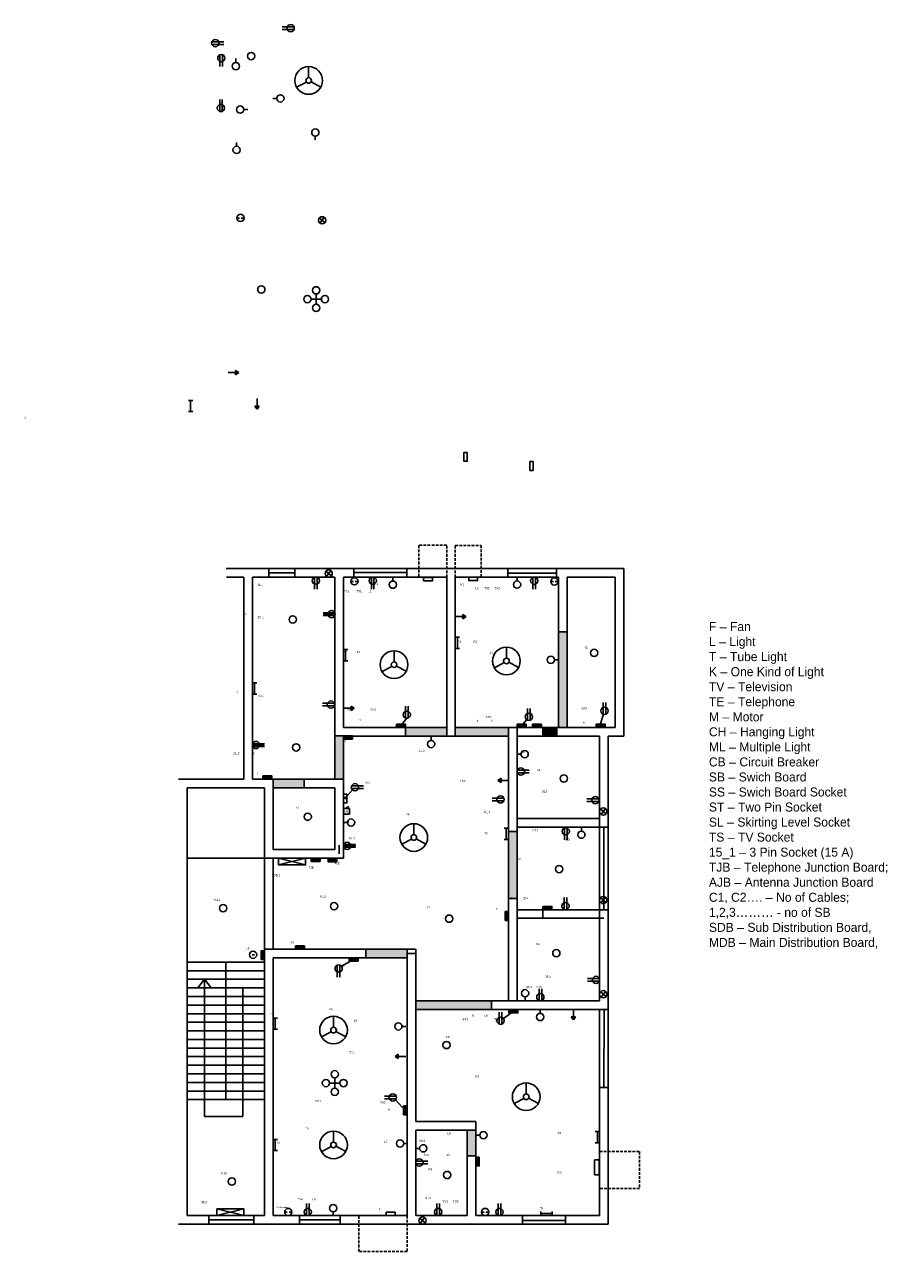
# Model space of a CAD drawing. Header units: inches. Extents: x 1860 to 11603, y -2530 to 624.
# Tile 4 of 9: x 7342 to 8359, y -1096 to 332. Entities that reach past the tile are written whole.
import ezdxf

# ---------------------------------------------------------------- set-up
doc = ezdxf.new("R2010")
doc.units = ezdxf.units.IN
doc.linetypes.add('ACAD_ISO02W100', pattern=[15, 12, -3])
doc.linetypes.add('HIDDEN2', pattern=[4.7625, 3.175, -1.5875])

msp = doc.modelspace()

# ---------------------------------------------------------------- hatches: boundary and pattern name
at = {"linetype": 'HIDDEN2'}
for points in [[(7972.87, -438.49), (7972.87, -374.99), (7962.87, -374.99), (7962.87, -438.49), (7962.87, -486.49), (7972.87, -486.49)], [(7961.11, -486.49), (7944.87, -486.49), (7944.87, -496.49), (7961.11, -496.49)], [(7885.18, -804.49), (7844.87, -804.49), (7796.87, -804.49), (7796.87, -814.49), (7844.87, -814.49), (7885.18, -814.49)]]:
    msp.add_hatch(color=2, dxfattribs=at).paths.add_polyline_path(points)
for color, points in [(5, [(7784.98, -482.66), (7780.91, -482.66), (7779.29, -484.7), (7780.03, -485.18), (7778.51, -485.69), (7778.51, -484.18), (7779.29, -484.7), (7780.91, -482.66), (7774.61, -482.66), (7774.61, -486.49), (7784.98, -486.49)]), (5, [(7925.24, -482.66), (7921.65, -482.66), (7919.93, -484.79), (7920.8, -485.5), (7918.95, -485.99), (7919.29, -484.26), (7919.93, -484.79), (7921.65, -482.66), (7914.87, -482.66), (7914.87, -486.49), (7925.24, -486.49)]), (5, [(7943.17, -482.66), (7932.8, -482.66), (7932.8, -486.49), (7943.17, -486.49)]), (5, [(8017.36, -482.66), (8011.5, -482.66), (8011.07, -483.99), (8011.37, -484.09), (8010.9, -484.53), (8010.81, -483.9), (8011.07, -483.99), (8011.5, -482.66), (8006.98, -482.66), (8006.98, -486.49), (8017.36, -486.49)]), (2, [(7712.87, -510.49), (7712.87, -496.49), (7712.87, -496.31), (7702.87, -496.31), (7702.87, -496.49), (7702.87, -510.49), (7702.87, -546.49), (7712.87, -546.49)]), (5, [(7723.24, -496.49), (7712.87, -496.49), (7712.87, -500.14), (7723.24, -500.14)]), (2, [(7832.87, -486.49), (7784.87, -486.49), (7784.87, -496.49), (7832.87, -496.49)]), (2, [(7904.87, -486.49), (7890.87, -486.49), (7842.87, -486.49), (7842.87, -496.49), (7890.87, -496.49), (7904.87, -496.49)]), (5, [(7629.24, -542.66), (7618.87, -542.66), (7618.87, -546.49), (7629.24, -546.49)]), (2, [(7666.87, -546.49), (7630.87, -546.49), (7630.87, -556.49), (7666.87, -556.49)]), (2, [(7914.87, -607.58), (7904.87, -607.58), (7904.87, -650.49), (7904.87, -685.47), (7914.87, -685.47), (7914.87, -650.49)]), (5, [(7685.59, -638.49), (7675.22, -638.49), (7675.22, -642.32), (7685.59, -642.32)]), (4, [(7705.18, -638.78), (7694.81, -638.78), (7694.81, -642.61), (7705.18, -642.61)]), (5, [(7955.24, -694.66), (7944.87, -694.66), (7944.87, -698.49), (7955.24, -698.49)]), (5, [(7904.87, -700.57), (7901.04, -700.57), (7901.04, -710.95), (7904.87, -710.95)]), (5, [(7667.24, -740.66), (7656.86, -740.66), (7656.86, -744.49), (7667.24, -744.49)]), (5, [(7620.87, -746.21), (7617.06, -746.21), (7617.06, -756.58), (7620.87, -756.58)]), (5, [(7729.68, -754.49), (7719.31, -754.49), (7719.31, -758.27), (7720.99, -758.27), (7723.64, -756.78), (7723.06, -756.2), (7725.13, -755.94), (7724.35, -757.5), (7723.64, -756.78), (7720.99, -758.27), (7729.68, -758.27)]), (2, [(7786.87, -749.49), (7786.87, -744.49), (7738.87, -744.49), (7738.87, -754.49), (7786.87, -754.49)]), (5, [(7915.69, -814.72), (7905.32, -814.72), (7905.32, -818.55), (7907.87, -818.55), (7910.38, -816.72), (7909.31, -815.96), (7912.13, -815.44), (7911.6, -817.6), (7910.38, -816.72), (7907.87, -818.55), (7915.69, -818.55)]), (5, [(7786.57, -926.81), (7782.74, -926.81), (7782.74, -930.11), (7783.89, -931.36), (7785.18, -930.17), (7785.18, -932.76), (7783.2, -932), (7783.89, -931.36), (7782.74, -930.11), (7782.74, -937.18), (7786.57, -937.18)]), (2, [(7866.87, -955), (7856.87, -955), (7856.87, -985), (7866.87, -985)]), (5, [(7870.71, -986.29), (7866.87, -986.29), (7866.87, -996.66), (7870.71, -996.66)])]:
    msp.add_hatch(color=color).paths.add_polyline_path(points)

# ---------------------------------------------------------------- linework, layer by layer
for p, q in [((7655.26, 328.98), (7641.5, 328.98)), ((7655.31, 325.89), (7641.5, 325.89)), ((7559.66, 311.56), (7573.47, 311.56)), ((7559.71, 308.47), (7573.47, 308.47)), ((7569.03, 296.48), (7569.03, 282.72)), ((7572.11, 296.53), (7572.11, 282.72)), ((7587.56, 287.4), (7587.56, 291.92)), ((7672.25, 269.79), (7672.25, 282.63)), ((7669.66, 264.57), (7658.25, 258.6)), ((7675.1, 264.96), (7686.37, 258.81)), ((7568.73, 230.48), (7568.73, 244.3)), ((7571.82, 230.53), (7571.82, 244.3)), ((7635.14, 245.68), (7630.62, 245.68)), ((7596.85, 232.64), (7601.37, 232.64)), ((7680.03, 201.76), (7680.03, 197.24)), ((7588.42, 189.91), (7588.42, 194.43)), ((7589.73, 106.31), (7591.74, 106.31)), ((7593.86, 106.39), (7596.06, 106.39)), ((7684.68, 106.47), (7691.23, 101.11)), ((7685.45, 100.38), (7690.46, 107.2)), ((7681.02, 6.07), (7681.02, 18.07)), ((7681.02, 12.07), (7675.02, 12.07)), ((7681.02, 12.07), (7687.02, 12.07)), ((7590.95, -73.47), (7587.29, -70.99)), ((7587.29, -70.99), (7587.29, -76.17)), ((7578.62, -73.47), (7590.95, -73.47)), ((7587.29, -76.17), (7590.95, -73.47)), ((7532.36, -105.83), (7537.35, -105.83)), ((7534.79, -105.83), (7534.79, -118.84)), ((7614.79, -112.39), (7609.61, -112.39)), ((7609.61, -112.39), (7612.31, -116.05)), ((7612.31, -103.72), (7612.31, -116.05)), ((7612.31, -116.05), (7614.79, -112.39)), ((7532.36, -118.84), (7537.35, -118.84)), ((7596.87, -301.49), (7576.31, -301.49)), ((7596.87, -311.49), (7576.69, -311.49)), ((7596.87, -301.49), (7625.87, -301.49)), ((7596.87, -546.49), (7596.87, -311.49)), ((7606.87, -546.49), (7606.87, -311.49)), ((7606.87, -311.49), (7625.87, -311.49)), ((7625.87, -301.49), (7707.87, -301.49)), ((7625.87, -311.49), (7702.87, -311.49)), ((7679.09, -311.63), (7679.09, -325.4)), ((7682.18, -311.58), (7682.18, -325.4)), ((7692.31, -304.58), (7698.85, -309.94)), ((7693.08, -310.67), (7698.09, -303.85)), ((7702.87, -311.49), (7702.87, -496.49)), ((7707.87, -301.49), (7837.87, -301.49)), ((7712.87, -311.49), (7832.87, -311.49)), ((7712.87, -311.49), (7712.87, -486.49)), ((7712.87, -311.49), (7712.87, -486.49)), ((7745.2, -311.62), (7745.2, -325.39)), ((7748.29, -311.57), (7748.29, -325.39)), ((7770.23, -315.99), (7770.23, -311.47)), ((7832.87, -311.49), (7832.87, -496.49)), ((7837.87, -301.49), (7967.87, -301.49)), ((7837.87, -301.49), (7967.87, -301.49)), ((7842.87, -311.49), (7962.87, -311.49)), ((7842.87, -311.49), (7842.87, -496.49)), ((7914.76, -315.96), (7914.76, -311.44)), ((7933.2, -311.7), (7933.2, -325.47)), ((7936.29, -311.65), (7936.29, -325.47)), ((7962.87, -311.49), (7962.87, -438.49)), ((7967.87, -301.49), (8038.87, -301.49)), ((7972.87, -311.49), (8028.87, -311.49)), ((7972.87, -311.49), (7972.87, -438.49)), ((8028.87, -311.49), (8028.87, -486.49)), ((8038.87, -301.49), (8038.87, -496.49)), ((7722.3, -316.59), (7724.31, -316.59)), ((7726.43, -316.5), (7728.63, -316.5)), ((7955.01, -316.73), (7957.03, -316.73)), ((7959.15, -316.65), (7961.35, -316.65)), ((7702.85, -352.89), (7689.08, -352.89)), ((7702.9, -355.98), (7689.08, -355.98)), ((7703.16, -354.5), (7689.45, -354.5)), ((7855.2, -357.34), (7851.54, -354.87)), ((7851.54, -354.87), (7851.54, -360.04)), ((7842.87, -357.34), (7855.2, -357.34)), ((7851.54, -360.04), (7855.2, -357.34)), ((7842.87, -381.47), (7847.87, -381.47)), ((7845.31, -381.47), (7845.31, -394.48)), ((7962.87, -374.99), (7972.87, -374.99)), ((7712.87, -395.87), (7717.87, -395.87)), ((7715.31, -395.87), (7715.31, -408.88)), ((7771.63, -410.08), (7771.63, -397.24)), ((7842.87, -394.48), (7847.87, -394.48)), ((7902.4, -405.77), (7902.4, -392.93)), ((7712.87, -408.88), (7717.87, -408.88)), ((7899.81, -410.99), (7888.4, -416.95)), ((7905.25, -410.6), (7916.52, -416.75)), ((7958.28, -407.69), (7962.8, -407.69)), ((7769.04, -415.3), (7757.63, -421.26)), ((7774.48, -414.91), (7785.75, -421.06)), ((7606.87, -434.64), (7611.87, -434.64)), ((7609.31, -434.64), (7609.31, -447.65)), ((7962.87, -438.49), (7962.87, -486.49)), ((7972.87, -438.49), (7972.87, -486.49)), ((7606.87, -447.65), (7611.87, -447.65)), ((7702.1, -458.16), (7688.33, -458.16)), ((7702.14, -461.25), (7688.33, -461.25)), ((7712.87, -463.92), (7725.2, -463.92)), ((7725.2, -463.92), (7721.54, -461.44)), ((7721.54, -461.44), (7721.54, -466.62)), ((7721.54, -466.62), (7725.2, -463.92)), ((7784.9, -475.5), (7784.9, -461.68)), ((7787.98, -475.45), (7787.98, -461.68)), ((7926.94, -477.98), (7926.94, -464.17)), ((7930.03, -477.93), (7930.03, -464.17)), ((8010.9, -484.53), (8015.19, -471.05)), ((8014.99, -470.98), (8014.99, -457.17)), ((8018.08, -470.93), (8018.08, -457.17)), ((7786.38, -475.76), (7778.51, -485.69)), ((7778.51, -485.69), (7778.51, -484.18)), ((7778.51, -484.18), (7780.03, -485.18)), ((7780.03, -485.18), (7778.51, -485.69)), ((7925.9, -477.41), (7918.95, -485.99)), ((7918.95, -485.99), (7919.29, -484.26)), ((7919.29, -484.26), (7920.8, -485.5)), ((8010.9, -484.53), (8010.81, -483.9)), ((8010.81, -483.9), (8011.37, -484.09)), ((8011.37, -484.09), (8010.9, -484.53)), ((8010.9, -484.53), (8010.9, -484.53)), ((7712.87, -496.31), (7702.87, -496.31)), ((7702.87, -496.49), (7702.87, -510.49)), ((7784.87, -486.49), (7712.87, -486.49)), ((7712.87, -496.49), (7712.87, -510.49)), ((7784.87, -496.49), (7712.87, -496.49)), ((7784.87, -486.49), (7784.87, -496.49)), ((7784.87, -486.49), (7832.87, -486.49)), ((7784.87, -496.49), (7832.87, -496.49)), ((7814.72, -501.49), (7814.72, -496.97)), ((7890.87, -486.49), (7842.87, -486.49)), ((7890.87, -496.49), (7842.87, -496.49)), ((7914.87, -486.49), (7890.87, -486.49)), ((7904.87, -496.49), (7890.87, -496.49)), ((7904.87, -496.49), (7904.87, -486.49)), ((7904.87, -602.49), (7904.87, -496.49)), ((7914.87, -597.49), (7914.87, -486.49)), ((7944.87, -486.49), (7914.87, -486.49)), ((7944.87, -496.49), (7914.87, -496.49)), ((7920.8, -485.5), (7918.95, -485.99)), ((7944.87, -486.49), (8015.87, -486.49)), ((7944.87, -486.49), (8015.87, -486.49)), ((7944.87, -486.49), (8015.87, -486.49)), ((7944.87, -486.49), (7944.87, -496.49)), ((7944.87, -496.49), (8010.87, -496.49)), ((7961.11, -486.49), (7961.11, -496.49)), ((8010.87, -592.49), (8010.87, -496.49)), ((8015.87, -486.49), (8028.87, -486.49)), ((8020.87, -597.49), (8020.87, -496.49)), ((8020.87, -496.49), (8038.87, -496.49)), ((7606.87, -506.8), (7620.58, -506.8)), ((7607.14, -505.32), (7620.95, -505.32)), ((7607.19, -508.41), (7620.95, -508.41)), ((7702.87, -510.49), (7702.87, -546.49)), ((7712.87, -510.49), (7712.87, -546.49)), ((7919.39, -517.5), (7914.87, -517.5)), ((7915.14, -536.28), (7928.95, -536.28)), ((7915.19, -539.37), (7928.95, -539.37)), ((7520.87, -546.49), (7596.87, -546.49)), ((7525.87, -546.49), (7596.87, -546.49)), ((7530.87, -633.49), (7530.87, -556.49)), ((7530.87, -556.49), (7601.87, -556.49)), ((7601.87, -556.49), (7620.87, -556.49)), ((7606.87, -546.49), (7630.87, -546.49)), ((7620.87, -556.49), (7620.87, -623.49)), ((7630.87, -546.49), (7630.87, -618.49)), ((7630.87, -546.49), (7666.87, -546.49)), ((7666.87, -556.49), (7630.87, -556.49)), ((7712.87, -546.49), (7666.87, -546.49)), ((7666.87, -546.49), (7666.87, -556.49)), ((7702.87, -556.49), (7666.87, -556.49)), ((7702.87, -618.49), (7702.87, -556.49)), ((7712.87, -628.49), (7712.87, -546.49)), ((7722.13, -554.5), (7735.94, -554.5)), ((7896.08, -545.43), (7892.42, -548.13)), ((7904.75, -548.13), (7892.42, -548.13)), ((7892.42, -548.13), (7896.08, -550.6)), ((7896.08, -550.6), (7896.08, -545.43)), ((7723.23, -559.09), (7714.36, -569.07)), ((7714.36, -569.07), (7714.7, -567.26)), ((7715.87, -568.97), (7714.36, -569.07)), ((7714.7, -567.26), (7715.87, -568.97)), ((7722.18, -557.59), (7735.94, -557.59)), ((7899.36, -568.53), (7885.6, -568.53)), ((8009.84, -569.34), (7996.08, -569.34)), ((7712.87, -580.64), (7719.75, -580.64)), ((7715.15, -580.64), (7719.19, -578.44)), ((7715.15, -580.64), (7719.38, -580.64)), ((7719.75, -580.64), (7719.75, -587.45)), ((7899.41, -571.62), (7885.6, -571.62)), ((8009.89, -572.42), (7996.08, -572.42)), ((8011.83, -581.59), (8018.38, -586.95)), ((8012.6, -587.68), (8017.61, -580.86)), ((7719.75, -587.45), (7712.87, -587.49)), ((7717.39, -597.09), (7712.87, -597.09)), ((7794.62, -611.22), (7794.62, -598.38)), ((8010.87, -592.49), (7914.87, -592.49)), ((7914.87, -602.49), (7914.87, -597.49)), ((8010.87, -592.49), (8010.87, -602.49)), ((8020.87, -703.49), (8020.87, -597.49)), ((7899.8, -603.66), (7904.79, -603.66)), ((7902.23, -603.66), (7902.23, -616.66)), ((7904.87, -650.49), (7904.87, -602.49)), ((7914.87, -607.58), (7904.87, -607.58)), ((8010.87, -602.49), (7914.87, -602.49)), ((7914.87, -650.49), (7914.87, -602.49)), ((7969.79, -603.39), (7969.79, -617.15)), ((7972.88, -603.34), (7972.88, -617.15)), ((7989.57, -606.96), (7989.57, -602.45)), ((8010.87, -703.49), (8010.87, -602.49)), ((8010.87, -602.49), (8020.87, -602.49)), ((8015.87, -698.49), (8015.87, -602.49)), ((7620.87, -623.49), (7620.87, -660.49)), ((7630.87, -618.49), (7630.87, -628.49)), ((7702.87, -618.49), (7702.87, -628.49)), ((7712.87, -624.26), (7727.01, -624.26)), ((7713.14, -622.78), (7726.95, -622.78)), ((7713.19, -625.87), (7726.95, -625.87)), ((7792.03, -616.43), (7780.62, -622.4)), ((7797.47, -616.04), (7808.74, -622.19)), ((7899.8, -616.66), (7904.79, -616.66)), ((7530.87, -749.49), (7530.87, -633.49)), ((7620.87, -638.41), (7530.87, -638.41)), ((7620.87, -638.41), (7630.87, -638.49)), ((7630.87, -628.49), (7702.87, -628.49)), ((7630.87, -638.49), (7712.87, -638.49)), ((7630.87, -638.49), (7630.87, -660.49)), ((7637.22, -638.49), (7668.7, -646.35)), ((7637.22, -646.35), (7668.7, -638.49)), ((7712.87, -628.49), (7712.87, -638.49)), ((7904.87, -708.49), (7904.87, -650.49)), ((7914.87, -708.49), (7914.87, -650.49)), ((7620.87, -660.49), (7620.87, -744.49)), ((7630.87, -660.49), (7630.87, -744.49)), ((7969.54, -698.22), (7969.54, -684.41)), ((7972.63, -698.17), (7972.63, -684.41)), ((8011.83, -684.54), (8018.38, -689.91)), ((8012.6, -690.64), (8017.61, -683.82)), ((7904.87, -685.47), (7914.87, -685.47)), ((7944.87, -698.49), (7914.87, -698.49)), ((7944.87, -698.49), (8015.87, -698.49)), ((7944.87, -698.49), (7944.87, -708.49)), ((8015.87, -698.49), (8020.87, -698.49)), ((7904.87, -804.49), (7904.87, -708.49)), ((7914.87, -804.49), (7914.87, -708.49)), ((7944.87, -708.49), (7914.87, -708.49)), ((7944.87, -708.49), (8015.87, -708.49)), ((8010.87, -804.49), (8010.87, -703.49)), ((8020.87, -809.49), (8020.87, -703.49)), ((7530.87, -1054.49), (7530.87, -749.49)), ((7606.42, -750.81), (7609.17, -750.81)), ((7620.87, -1054.49), (7620.87, -744.49)), ((7620.87, -744.49), (7738.87, -744.49)), ((7630.87, -1054.49), (7630.87, -754.49)), ((7630.87, -754.49), (7738.87, -754.49)), ((7710.41, -764.24), (7725.13, -755.94)), ((7725.13, -755.94), (7723.06, -756.2)), ((7723.06, -756.2), (7724.35, -757.5)), ((7724.35, -757.5), (7725.13, -755.94)), ((7738.87, -744.49), (7738.87, -754.49)), ((7738.87, -744.49), (7796.59, -744.49)), ((7738.87, -754.49), (7786.87, -754.49)), ((7786.87, -749.49), (7786.87, -744.49)), ((7786.87, -1054.49), (7786.87, -749.49)), ((7786.87, -749.49), (7796.87, -749.49)), ((7796.87, -749.49), (7796.87, -744.49)), ((7796.87, -945), (7796.87, -749.49)), ((7620.87, -759.49), (7530.87, -759.49)), ((7620.87, -769.49), (7530.87, -769.49)), ((7575.87, -759.49), (7575.87, -919.49)), ((7705.57, -763.05), (7705.57, -776.82)), ((7708.66, -763), (7708.66, -776.82)), ((7620.87, -779.49), (7530.87, -779.49)), ((7551.12, -779.49), (7543.4, -789.49)), ((7551.12, -939.01), (7551.12, -779.49)), ((7551.12, -779.49), (7558.65, -789.49)), ((8010.51, -778.61), (7996.75, -778.61)), ((8010.56, -781.7), (7996.75, -781.7)), ((7620.87, -789.49), (7530.87, -789.49)), ((7620.87, -799.49), (7530.87, -799.49)), ((7595.62, -789.49), (7595.62, -919.49)), ((7940.36, -804.22), (7940.36, -790.41)), ((7943.45, -804.17), (7943.45, -790.41)), ((8011.83, -794.21), (8018.38, -799.57)), ((8012.6, -800.3), (8017.61, -793.48)), ((7620.87, -809.49), (7530.87, -809.49)), ((7791.87, -809.49), (7791.87, -809.49)), ((7844.87, -804.49), (7796.87, -804.49)), ((7909.87, -804.49), (7844.87, -804.49)), ((7885.18, -804.49), (7885.18, -814.49)), ((8010.87, -804.49), (7909.87, -804.49)), ((8010.87, -804.49), (7914.87, -804.49)), ((7924.09, -799.97), (7924.09, -804.49)), ((8020.87, -905.49), (8020.87, -809.49)), ((7620.87, -819.49), (7530.87, -819.49)), ((7630.87, -824.62), (7635.87, -824.62)), ((7633.31, -824.62), (7633.31, -837.63)), ((7701.22, -835.34), (7701.22, -822.5)), ((7844.87, -814.49), (7796.87, -814.49)), ((7909.87, -814.49), (7844.87, -814.49)), ((7894.09, -831.63), (7894.09, -817.82)), ((7897.18, -831.58), (7897.18, -817.82)), ((7898.93, -825.1), (7912.13, -815.44)), ((7912.13, -815.44), (7909.31, -815.96)), ((7909.31, -815.96), (7911.6, -817.6)), ((8010.87, -814.49), (7909.87, -814.49)), ((7911.6, -817.6), (7912.13, -815.44)), ((7941.62, -819.11), (7941.62, -814.59)), ((7982.76, -823.12), (7977.59, -823.12)), ((7977.59, -823.12), (7980.29, -826.78)), ((7980.29, -814.45), (7980.29, -826.78)), ((7980.29, -826.78), (7982.76, -823.12)), ((8010.87, -905.49), (8010.87, -814.49)), ((7620.87, -829.49), (7530.87, -829.49)), ((7620.87, -839.49), (7530.87, -839.49)), ((7630.87, -837.63), (7635.87, -837.63)), ((7698.62, -840.55), (7687.21, -846.52)), ((7704.06, -840.16), (7715.33, -846.31)), ((7780.86, -834.3), (7785.38, -834.3)), ((7620.87, -849.49), (7530.87, -849.49)), ((7620.87, -859.49), (7530.87, -859.49)), ((7620.87, -869.49), (7530.87, -869.49)), ((7776.48, -866.44), (7772.82, -869.14)), ((7785.15, -869.14), (7772.82, -869.14)), ((7772.82, -869.14), (7776.48, -871.61)), ((7776.48, -871.61), (7776.48, -866.44)), ((7620.87, -879.49), (7530.87, -879.49)), ((7620.87, -889.49), (7530.87, -889.49)), ((7620.87, -899.49), (7530.87, -899.49)), ((7702.6, -906.2), (7702.6, -894.2)), ((7620.87, -909.49), (7530.87, -909.49)), ((7702.6, -900.2), (7696.6, -900.2)), ((7702.6, -900.2), (7708.6, -900.2)), ((7925.4, -912.92), (7925.4, -900.08)), ((8010.87, -1054.49), (8010.87, -905.49)), ((8020.87, -1064.49), (8020.87, -905.49)), ((7620.87, -919.49), (7530.87, -919.49)), ((7595.62, -919.49), (7595.62, -939.01)), ((7774.2, -915.3), (7760.44, -915.3)), ((7774.25, -918.39), (7760.44, -918.39)), ((7773.31, -919.87), (7785.18, -932.76)), ((7922.8, -918.13), (7911.39, -924.1)), ((7928.25, -917.74), (7939.52, -923.9)), ((7595.62, -939.01), (7551.12, -939.01)), ((7785.18, -930.17), (7783.2, -932)), ((7783.2, -932), (7785.18, -932.76)), ((7785.18, -932.76), (7785.18, -930.17)), ((7701.22, -968.95), (7701.22, -956.11)), ((7861.87, -945), (7796.87, -945)), ((7796.87, -1054.49), (7796.87, -955)), ((7856.87, -955), (7796.87, -955)), ((7856.87, -985), (7856.87, -955)), ((7856.87, -955), (7866.87, -955)), ((7861.87, -945), (7866.87, -945)), ((7866.87, -985), (7866.87, -945.16)), ((8005.79, -956.62), (8010.79, -956.62)), ((8008.23, -956.61), (8008.23, -969.62)), ((7630.87, -965.76), (7635.87, -965.76)), ((7633.31, -965.76), (7633.31, -978.77)), ((7782.87, -970.52), (7787.39, -970.52)), ((7871.39, -960.85), (7866.87, -960.85)), ((8005.79, -969.62), (8010.79, -969.62)), ((7630.87, -978.77), (7635.87, -978.77)), ((7698.62, -974.16), (7687.21, -980.13)), ((7704.06, -973.77), (7715.33, -979.93)), ((7801.39, -976.19), (7796.87, -976.19)), ((7856.87, -985), (7856.87, -1054.49)), ((7856.87, -985), (7866.87, -985)), ((7866.87, -985), (7866.87, -1054.49)), ((7797.14, -991.24), (7810.95, -991.24)), ((7797.19, -994.33), (7810.95, -994.33)), ((7669.72, -1054.22), (7669.72, -1040.41)), ((7672.8, -1054.17), (7672.8, -1040.41)), ((7821.47, -1054.22), (7821.47, -1040.41)), ((7824.56, -1054.17), (7824.56, -1040.41)), ((7892.74, -1054.22), (7892.74, -1040.41)), ((7895.83, -1054.17), (7895.83, -1040.41)), ((7620.87, -1054.49), (7530.87, -1054.49)), ((7555.93, -1059.49), (7555.93, -1054.49)), ((7555.93, -1054.49), (7555.93, -1064.49)), ((7565.47, -1046.63), (7596.95, -1054.49)), ((7565.47, -1054.49), (7596.95, -1046.63)), ((7608.53, -1059.49), (7608.53, -1054.49)), ((7608.53, -1054.49), (7608.53, -1064.49)), ((7786.87, -1054.49), (7630.87, -1054.49)), ((7645.4, -1050.52), (7647.41, -1050.52)), ((7649.53, -1050.43), (7651.74, -1050.43)), ((7700.72, -1049.97), (7700.72, -1054.49)), ((7856.87, -1054.49), (7796.87, -1054.49)), ((8010.87, -1054.49), (7866.87, -1054.49)), ((7874.47, -1050.52), (7876.49, -1050.52)), ((7878.61, -1050.43), (7880.81, -1050.43)), ((7942.42, -1052.06), (7955.43, -1052.06)), ((7942.43, -1054.49), (7942.43, -1049.5)), ((7955.43, -1054.49), (7955.43, -1049.5)), ((7625.87, -1064.49), (7520.87, -1064.49)), ((7555.93, -1059.49), (7608.53, -1059.49)), ((7791.87, -1064.49), (7625.87, -1064.49)), ((7861.87, -1064.49), (7791.87, -1064.49)), ((7801.4, -1057.58), (7807.94, -1062.94)), ((7802.17, -1063.67), (7807.17, -1056.85)), ((8020.87, -1064.49), (7861.87, -1064.49))]:
    msp.add_line(p, q)
for p, q in [((7832.87, -274.41), (7800.32, -274.41)), ((7800.32, -274.41), (7800.32, -311.49)), ((7832.87, -311.49), (7832.87, -274.41)), ((7842.87, -311.49), (7842.87, -274.59)), ((7842.87, -274.59), (7872.8, -274.59)), ((7872.8, -274.59), (7872.8, -311.49)), ((8010.87, -979.99), (8057.3, -979.99)), ((8057.3, -979.99), (8057.3, -1022.78)), ((8057.3, -1022.78), (8010.87, -1022.78)), ((7730.66, -1096.2), (7730.66, -1054.49)), ((7786.87, -1054.49), (7786.87, -1096.2)), ((7786.87, -1096.2), (7730.66, -1096.2))]:
    msp.add_line(p, q, dxfattribs=at)
at = {"color": 3}
for p, q in [((7625.87, -301.49), (7625.87, -311.49)), ((7625.87, -306.49), (7656.12, -306.49)), ((7656.12, -301.49), (7656.12, -311.49)), ((7724.99, -311.49), (7724.99, -301.49)), ((7725.21, -305.99), (7786.46, -305.99)), ((7786.46, -301.49), (7786.46, -311.49)), ((7903.98, -306.71), (7960.54, -306.71)), ((7904.06, -311.49), (7904.06, -301.49)), ((7960.54, -306.71), (7960.54, -301.49)), ((7960.54, -306.71), (7960.54, -311.49)), ((8010.87, -814.49), (8020.87, -814.49)), ((8015.87, -905.49), (8016.25, -814.52)), ((8010.87, -905.49), (8020.87, -905.49)), ((7661.44, -1059.49), (7661.44, -1054.49)), ((7661.44, -1054.49), (7661.44, -1064.49)), ((7708.87, -1059.49), (7708.87, -1054.49)), ((7708.87, -1054.49), (7708.87, -1064.49)), ((7920.97, -1064.49), (7920.97, -1054.49)), ((7971.09, -1054.49), (7971.09, -1064.49)), ((7661.44, -1059.49), (7708.87, -1059.49)), ((7970.79, -1060.01), (7921.16, -1060.01))]:
    msp.add_line(p, q, dxfattribs=at)
at = {"linetype": 'ACAD_ISO02W100'}
for p, q in [((7842.87, -496.49), (7832.87, -496.49)), ((7707.87, -623.49), (7707.87, -633.49))]:
    msp.add_line(p, q, dxfattribs=at)
for points in [[(7856.75, -166.28), (7856.75, -176.65), (7852.92, -176.65), (7852.92, -166.28)], [(7933.31, -176.93), (7933.31, -187.3), (7929.48, -187.3), (7929.48, -176.93)], [(7806.04, -311.87), (7816.41, -311.87), (7816.41, -315.7), (7806.04, -315.7)], [(7858.49, -311.62), (7868.86, -311.62), (7868.86, -315.46), (7858.49, -315.46)], [(7774.61, -482.66), (7784.98, -482.66), (7784.98, -486.49), (7774.61, -486.49)], [(7914.87, -482.66), (7925.24, -482.66), (7925.24, -486.49), (7914.87, -486.49)], [(7932.8, -482.66), (7943.17, -482.66), (7943.17, -486.49), (7932.8, -486.49)], [(8006.98, -482.66), (8017.36, -482.66), (8017.36, -486.49), (8006.98, -486.49)], [(7712.87, -496.31), (7723.24, -496.31), (7723.24, -500.14), (7712.87, -500.14)], [(7618.87, -542.66), (7629.24, -542.66), (7629.24, -546.49), (7618.87, -546.49)], [(7716.71, -563.88), (7716.71, -574.25), (7712.87, -574.25), (7712.87, -563.88)], [(7637.22, -638.49), (7668.7, -638.49), (7668.7, -646.35), (7637.22, -646.35)], [(7675.22, -638.49), (7685.59, -638.49), (7685.59, -642.32), (7675.22, -642.32)], [(7694.81, -638.78), (7705.18, -638.78), (7705.18, -642.61), (7694.81, -642.61)], [(7944.87, -694.66), (7955.24, -694.66), (7955.24, -698.49), (7944.87, -698.49)], [(7904.87, -700.57), (7904.87, -710.95), (7901.04, -710.95), (7901.04, -700.57)], [(7656.86, -740.66), (7667.24, -740.66), (7667.24, -744.49), (7656.86, -744.49)], [(7620.89, -746.21), (7620.89, -756.58), (7617.06, -756.58), (7617.06, -746.21)], [(7719.31, -754.44), (7729.68, -754.44), (7729.68, -758.27), (7719.31, -758.27)], [(7905.32, -814.72), (7915.69, -814.72), (7915.69, -818.55), (7905.32, -818.55)], [(7786.57, -926.81), (7786.57, -937.18), (7782.74, -937.18), (7782.74, -926.81)], [(7870.71, -986.29), (7870.71, -996.66), (7866.87, -996.66), (7866.87, -986.29)], [(8010.15, -989.67), (8004.9, -989.67), (8004.9, -1007.01), (8010.15, -1007.01)], [(7565.47, -1046.63), (7596.95, -1046.63), (7596.95, -1054.49), (7565.47, -1054.49)], [(7762.4, -1050.66), (7772.77, -1050.66), (7772.77, -1054.49), (7762.4, -1054.49)]]:
    msp.add_lwpolyline(points, close=True)
for centre, radius in [((7651.35, 327.37), 4.23), ((7563.62, 310.08), 4.23), ((7570.63, 292.57), 4.23), ((7587.56, 283.17), 4.23), ((7605.42, 294.92), 4.23), ((7672.25, 266.53), 16.09), ((7672.25, 266.53), 3.25), ((7639.37, 245.68), 4.23), ((7570.21, 234.45), 4.23), ((7592.62, 232.64), 4.23), ((7680.03, 205.99), 4.23), ((7588.42, 185.68), 4.23), ((7592.92, 106.56), 4.23), ((7687.96, 103.79), 4.23), ((7617.2, 23.34), 4.23), ((7670.79, 12.07), 4.23), ((7681.02, 22.3), 4.23), ((7691.25, 12.07), 4.23), ((7681.02, 1.84), 4.23), ((7680.69, -315.55), 4.23), ((7695.58, -307.26), 4.23), ((7725.49, -316.33), 4.23), ((7746.81, -315.54), 4.23), ((7934.8, -315.62), 4.23), ((7958.21, -316.48), 4.23), ((7770.23, -320.22), 4.23), ((7914.76, -320.19), 4.23), ((7653.73, -360.71), 4.23), ((7698.93, -354.5), 4.23), ((7771.63, -413.33), 16.09), ((7902.4, -409.02), 16.09), ((8004.48, -399.64), 4.23), ((7771.63, -413.33), 3.25), ((7902.4, -409.02), 3.25), ((7954.05, -407.69), 4.23), ((7698.18, -459.77), 4.23), ((7786.38, -471.53), 4.23), ((7928.42, -474.02), 4.23), ((8016.47, -467.02), 4.23), ((7611.1, -506.8), 4.23), ((7657.76, -509.62), 4.23), ((7814.72, -505.72), 4.23), ((7923.62, -517.5), 4.23), ((7919.1, -537.76), 4.23), ((7969.17, -545.84), 4.23), ((7726.1, -555.98), 4.23), ((7895.45, -570.14), 4.23), ((8005.93, -570.94), 4.23), ((8015.1, -584.27), 4.23), ((7671.2, -590.24), 4.23), ((7721.62, -597.09), 4.23), ((7794.62, -614.47), 16.09), ((7794.62, -614.47), 3.25), ((7971.4, -607.3), 4.23), ((7989.57, -611.19), 4.23), ((7717.1, -624.26), 4.23), ((7963.73, -651.22), 4.23), ((8015.1, -687.23), 4.23), ((7572.74, -696.74), 4.23), ((7701.83, -694.31), 4.23), ((7971.02, -694.26), 4.23), ((7835.79, -708.92), 4.23), ((7607.58, -750.9), 4.23), ((7960.47, -748.99), 4.23), ((7707.18, -766.97), 4.23), ((8006.6, -780.22), 4.23), ((7924.09, -795.74), 4.23), ((7941.84, -800.26), 4.23), ((8015.1, -796.89), 4.23), ((7701.22, -838.59), 16.09), ((7895.57, -827.67), 4.23), ((7941.62, -823.34), 4.23), ((7701.22, -838.59), 3.25), ((7776.63, -834.3), 4.23), ((7832.7, -855.95), 4.23), ((7692.36, -900.2), 4.23), ((7702.6, -889.97), 4.23), ((7712.83, -900.2), 4.23), ((7702.6, -910.43), 4.23), ((7770.28, -916.91), 4.23), ((7925.4, -916.17), 16.09), ((7925.4, -916.17), 3.25), ((7701.22, -972.2), 16.09), ((7875.62, -960.85), 4.23), ((7701.22, -972.2), 3.25), ((7778.64, -970.52), 4.23), ((7805.62, -976.19), 4.23), ((7801.1, -992.72), 4.23), ((7582.91, -1014.84), 4.23), ((7833.35, -1007.2), 4.23), ((7700.72, -1045.74), 4.23), ((7648.59, -1050.26), 4.23), ((7671.2, -1050.26), 4.23), ((7804.67, -1060.26), 4.23), ((7822.96, -1050.26), 4.23), ((7877.67, -1050.26), 4.23), ((7894.22, -1050.26), 4.23)]:
    msp.add_circle(centre, radius)

# ---------------------------------------------------------------- texts
at = {"attachment_point": 1}
for s, insert, char_height, width in [('\\P\\P\\P\\P\\P\\P\\P\\P\\P\\P\\P\\P\\P\\P\\P\\P\\P\\P\\P\\P\\P\\P\\P\\P\\P\\P\\P\\P\\P\\P\\P\\P\\P\\P\\P\\P\\P\\P\\P\\P\\P\\P\\P\\P\\P\\P\\P\\P\\P\\P\\P\\P\\P\\P\\P\\P\\P\\P\\P\\P\\P\\P\\P2\\P\\P\\P\\P\\P\\P\\P\\P\\P\\P\\P\\P\\P\\P\\P\\P\\P\\P\\P\\P\\P\\P\\P\\P\\P\\P\\P\\P\\P\\P\\P\\P\\P\\P\\P\\P\\P\\P\\P\\P\\P\\P\\P\\P\\P\\P\\P\\P\\P\\P\\P\\P\\P\\P                                                                                                                                                                                   ', (7341.54, 137.99), 2.5, 937.2786), ('\\P\\P\\P\\P\\P\\P                                               SL1\\P\\P\\P\\P\\P\\P\\P\\P                              k3         \\P                                               15_1\\P\\P\\P\\P\\P\\P\\P\\P\\P\\P\\P\\P\\P\\P\\P\\P\\P\\P\\P\\P\\P                   T1             \\P                                                ST1\\P\\P\\P\\P\\P\\P\\P\\P\\P\\P\\P\\P\\P\\P\\P\\P                 15_2              K2 ', (7567.69, -294.24), 2.5, 149.609), ('\\P\\P                                          \\P                                       \\P                                          M1\\P \\P     TV1         TS1        L1\\P\\P\\P\\P\\P\\P\\P\\P\\P\\P\\P\\P\\P\\P\\P\\P\\P     T2            F1\\P\\P\\P\\P\\P\\P\\P\\P\\P\\P\\P\\P\\P\\P\\P\\P         TE1                      SS1\\P\\P\\P                        3                       ', (7707.87, -301.49), 2.5, 147.9171), ('\\P\\P\\P      M2                    \\P                        L3       TS2      TV2\\P\\P\\P\\P\\P\\P\\P\\P       TE2 \\P\\P\\P\\P\\P\\P\\P   T3               F2                  \\P\\P\\P                                          L4\\P\\P\\P\\P\\P\\P\\P\\P\\P\\P\\P\\P\\P\\P\\P\\P\\P\\P                                     SS2\\P                          4               5        \\P                                 ', (7842.87, -306.34), 2.5, 123.3176), ('F {\\fArial|b0|i0|c0|p34;–} Fan \\PL {\\fArial|b0|i0|c0|p34;–} Light \\PT {\\fArial|b0|i0|c0|p34;–} Tube Light \\PK {\\fArial|b0|i0|c0|p34;–} One Kind of Light \\PTV {\\fArial|b0|i0|c0|p34;–} Television \\PTE {\\fArial|b0|i0|c0|p34;–} Telephone \\PM {\\fArial|b0|i0|c0|p34;–} Motor \\PCH {\\fArial|b0|i0|c0|p34;–} Hanging Light \\PML {\\fArial|b0|i0|c0|p34;–} Multiple Light \\PCB {\\fArial|b0|i0|c0|p34;–} Circuit Breaker \\PSB {\\fArial|b0|i0|c0|p34;–} Swich Board \\PSS {\\fArial|b0|i0|c0|p34;–} Swich Board Socket \\PST {\\fArial|b0|i0|c0|p34;–} Two Pin Socket \\PSL {\\fArial|b0|i0|c0|p34;–} Skirting Level Socket \\PTS {\\fArial|b0|i0|c0|p34;–} TV Socket \\P15_1 {\\fArial|b0|i0|c0|p34;–} 3 Pin Socket (15 A) \\PTJB {\\fArial|b0|i0|c0|p34;–} Telephone Junction Board; \\PAJB {\\fArial|b0|i0|c0|p34;–} Antenna Junction Board \\PC1, C2{\\fArial|b0|i0|c0|p34;…}. {\\fArial|b0|i0|c0|p34;–} No of Cables; \\P1,2,3{\\fArial|b0|i0|c0|p34;………} - no of SB \\PSDB {\\fArial|b0|i0|c0|p34;–} Sub Distribution Board, \\PMDB {\\fArial|b0|i0|c0|p34;–} Main Distribution Board,', (8137.99, -363.72), 10.5, 451.4081), ('\\P\\P\\P       K5\\P\\P\\P\\P\\P\\P\\P\\P\\P\\P\\P\\P\\P\\P\\P\\P\\P    SS3\\P\\P\\P\\P      6', (7985.88, -379.63), 2.5, 52.989), ('\\P\\P  2', (7712.05, -491.91), 2.5, 18.4241), ('\\P\\PL10', (7801.17, -504.07), 2.5, 35.6355), ('\\P\\P\\P\\P\\P        ML1\\P\\P\\P\\P\\P        ST2            K4\\P\\P\\P\\P\\P                               \\P                                 SL2', (7912.02, -492.94), 2.5, 106.247), ('\\P\\P\\P     1\\P ', (7606.87, -526.44), 2.5, 64.8316), ('^I^I^ISS7\\P\\P\\P   \\P     14  \\P\\P\\P\\P      CB 1                \\P                                                                                                             \\P\\P        L9                     \\P\\P\\P\\P\\P\\P     \\P^I', (7707.9, -549.38), 2.5, 103.4976), ('\\P\\P\\P      \\P                      TE5', (7827.28, -530.37), 2.5, 87.5962), ('\\P\\P      K1', (7651.34, -570.18), 2.5, 42.6454), ('           15_4  \\P\\P\\P\\P\\P\\P            T8', (7864.96, -583.39), 2.5, 39.9137), (' ^I^IF6', (7765.5, -586.32), 2.5, 77.7953), ('      15_3', (7712.87, -614.22), 2.5, 49.1586), ('\\P  \\P\\P\\P         ML2l\\P      ', (7959.89, -598.82), 2.5, 75.4403), ('            \\P                      \\P                              K6\\P\\P\\P\\P\\P\\P\\P\\P\\P\\P\\P                      8             ST4\\P\\P\\P    7', (7886.26, -629.96), 2.5, 106.7222), ('\\P\\P\\PTJB', (7672.19, -635.67), 2.5, 17.3648), ('\\P\\P^IAJB', (7692.38, -634.8), 2.5, 91.8165), ('\\P\\P\\P\\P\\P\\P    SDB 1', (7625.36, -632.06), 2.5, 42.7574), ('   K10', (7683.14, -681.92), 2.5, 30.0378), ('K11', (7562.8, -685.75), 2.5, 24.5441), ('\\P\\P                 K7\\P                ', (7792.84, -686.18), 2.5, 66.3726), ('       \\P\\P        15', (7591.8, -733.6), 2.5, 33.4413), ('13', (7651.18, -735.65), 2.5, 22.4255), ('            K8\\P\\P\\P\\P\\P\\P\\P\\P\\P                       SL3\\P\\P\\PML3     ST5\\P\\P\\P   ', (7925.7, -737.15), 2.5, 85.1698), ('\\P\\P\\P\\P               12\\P       SS6\\P\\P\\P\\P\\P\\P\\P\\P\\P\\P\\PF5                          \\P\\P\\P                              L8\\P\\P\\P\\P\\P\\P\\P\\P\\P                        TE4', (7695.91, -746.94), 2.5, 90.9619), ('        T7 ', (7620.87, -819.49), 2.5, 29.7264), ('                                   \\P                                       \\P\\P\\P\\P\\P\\P\\P                                 9             L6       \\P                     SS4                               TE3\\P\\P\\P\\P\\P K9\\P\\P \\P\\P\\P\\P\\P  \\P\\P\\P\\P                                     F3         ', (7830.86, -787.1), 2.5, 156.7171), ('\\P\\P            CH1', (7668.07, -911.57), 2.5, 72.3858), ('\\P\\PSS5\\P \\P         11\\P\\P\\P\\P\\P\\P\\P\\P\\P     L7', (7755.26, -913.26), 2.5, 41.6083), ('\\PF4', (7668.32, -947.77), 2.5, 52.8807), ('\\P\\P  T6', (7632.68, -959.9), 2.5, 20.9086), ('\\P\\P                                  L5\\P\\PML4\\P        \\P\\P\\P     ST6                     10\\P\\P\\P\\P           K9\\P\\P\\P\\P\\P\\P\\P\\P       SL4              \\P                            TV3      TS3', (7801.25, -949.25), 2.5, 109.5858), ('\\P                        T4\\P\\P\\P\\P\\P\\P\\P\\P\\P\\P\\P                        M3\\P\\P\\P\\P\\P\\P\\P\\P\\P\\P  T5', (7938.87, -952.96), 2.5, 76.865), ('K12', (7570.64, -1003.75), 2.5, 28.542), ('\\P\\P              MDB', (7533.18, -1029.3), 2.5, 87.6887), ('TS4            L6', (7658.82, -1034.36), 2.5, 63.2774), ('\\P\\P\\P      Tv->Television', (7630.87, -1036.66), 1.5, 45.8141), ('       \\P    \\P          M', (7748.35, -1041.05), 1.5, 38.5205)]:
    msp.add_mtext(s, dxfattribs=dict(at, insert=insert, char_height=char_height, width=width))
at = {"linetype": 'HIDDEN2', "insert": (7918.16, -604.88), "char_height": 2.5, "width": 66.2106, "attachment_point": 1}
msp.add_mtext('               ST3', dxfattribs=at)

doc.saveas('drawing.dxf')
